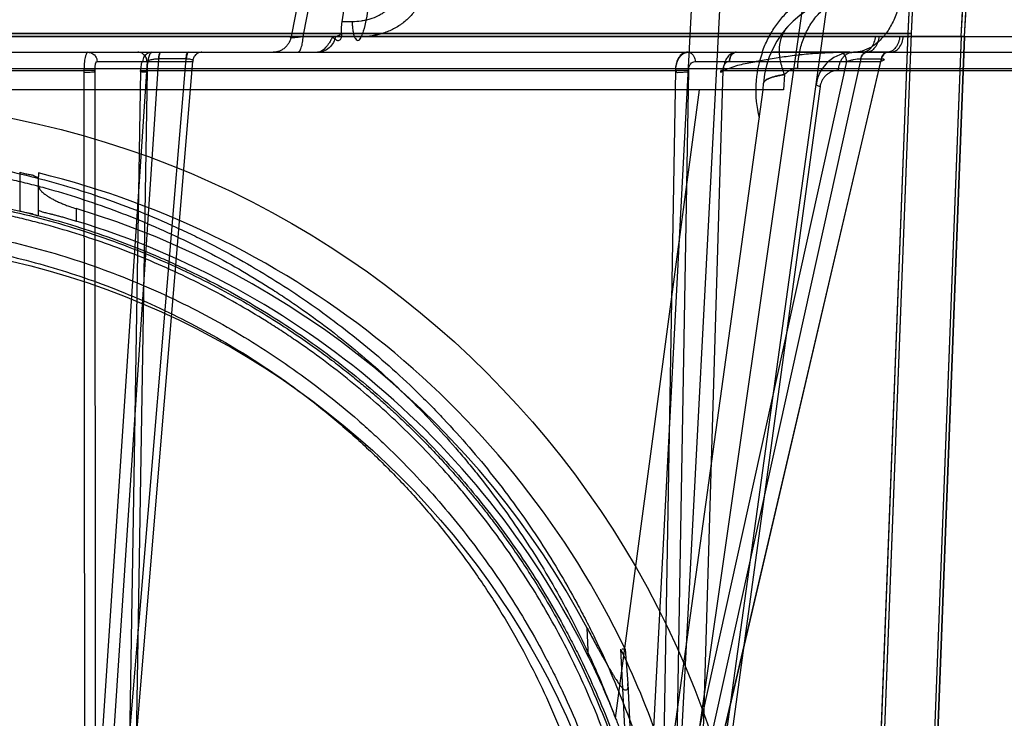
# Model space of a CAD drawing. Header units: millimetres. Extents: x 0 to 297, y 0 to 210.
# Tile 246 of 256: x 58.599 to 58.965, y 159.728 to 159.988. Entities that reach past the tile are written whole.
import ezdxf

# ---------------------------------------------------------------- set-up
doc = ezdxf.new("R2010")
doc.units = ezdxf.units.MM
doc.header["$LTSCALE"] = 16.335
doc.layers.get('0').update_dxf_attribs({"linetype": 'CONTINUOUS'})
for name, color, linetype in [('AXES_REF', 7, 'CONTINUOUS'), ('INTFCLR_1', 7, 'CONTINUOUS'), ('INTFCLR_144815', 7, 'CONTINUOUS'), ('INTFCLR_72935', 7, 'CONTINUOUS')]:
    doc.layers.add(name, color=color, linetype=linetype)

msp = doc.modelspace()

# ---------------------------------------------------------------- linework, layer by layer
at = {"color": 7, "linetype": 'Continuous'}
for radius in [6.787079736, 6.7865, 6.743039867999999]:
    msp.add_circle((57.4637306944, 154.7114647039), radius, dxfattribs=at)
msp.add_arc((57.4637306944, 154.7114647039), 6.72, 278.2771290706, 261.7228709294, dxfattribs=at)
at = {"layer": 'AXES_REF', "color": 9, "linetype": 'Continuous'}
msp.add_circle((57.4637306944, 154.7114647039), 6.191158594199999, dxfattribs=at)
at = {"layer": 'INTFCLR_1', "color": 6, "linetype": 'Continuous'}
for p, q in [((58.1055101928, 159.9813507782), (58.9503426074, 159.9813507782)), ((58.12648244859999, 159.98247797), (58.9293703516, 159.98247797)), ((58.9491099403, 159.9814167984), (58.9127785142, 159.0304783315)), ((58.9503426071, 159.9813507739), (58.9140128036, 159.0304547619)), ((58.9194951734, 159.7240051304), (58.9293703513, 159.9824779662)), ((58.9207285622, 159.723958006), (58.9306030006, 159.9824114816)), ((58.93060531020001, 159.9824446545), (58.9293680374, 159.9824447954)), ((58.95034224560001, 159.981341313), (58.9491103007, 159.981426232))]:
    msp.add_line(p, q, dxfattribs=at)
at = {"layer": 'INTFCLR_1', "color": 9, "linetype": 'Continuous'}
msp.add_circle((58.5279264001, 159.6044647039), 0.301, dxfattribs=at)
at = {"layer": 'INTFCLR_1', "color": 6, "linetype": 'Continuous'}
for radius, start, end in [(0.402418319, 356.0073324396, 7.6295171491), (0.4036526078, 356.0148208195, 7.6295115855), (0.4221840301, 356.0547102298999, 0.4697326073), (0.423418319, 356.0559919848, 0.4697326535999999)]:
    msp.add_arc((58.5279264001, 160.0104647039), radius, start, end, dxfattribs=at)
at = {"layer": 'INTFCLR_1', "color": 9, "linetype": 'Continuous'}
for points, knots in [([(58.39730483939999, 159.8825744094), (58.399560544, 159.8836726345), (58.4041161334, 159.8858203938), (58.41335754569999, 159.8898961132), (58.4298930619, 159.8964507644), (58.4494306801, 159.9025131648), (58.466943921, 159.9064965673), (58.47586232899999, 159.9081617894), (58.48101455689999, 159.9090191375), (58.4939150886, 159.9109913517), (58.5160105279, 159.9130421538), (58.5421181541, 159.9127129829), (58.5589965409, 159.9111657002), (58.5667892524, 159.9101915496), (58.5719784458, 159.9094730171), (58.5860269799, 159.9072438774), (58.6085631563, 159.9021481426), (58.6303753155, 159.8947930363), (58.64327842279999, 159.8895081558), (58.6479199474, 159.8875033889), (58.6547898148, 159.8844325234), (58.66924324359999, 159.8774211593), (58.69041762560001, 159.8651419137), (58.7101438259, 159.8509934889), (58.7221729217, 159.8409913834), (58.7275690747, 159.8362274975), (58.7311225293, 159.8330147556), (58.7406404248, 159.82409838), (58.7552715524, 159.8086951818), (58.772765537, 159.7864970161), (58.7856008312, 159.7667263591), (58.793648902, 159.7522365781), (58.7980049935, 159.7437097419), (58.8043037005, 159.7306373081), (58.8126916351, 159.7102580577), (58.8198983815, 159.6866261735), (58.8235125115, 159.6707686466), (58.8249856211, 159.6632535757), (58.8259182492, 159.6581626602), (58.8282388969, 159.6440124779), (58.83007468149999, 159.6257197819), (58.83052819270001, 159.6072900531), (58.8304018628, 159.597965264), (58.8302259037, 159.59260188), (58.8296188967, 159.5793143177), (58.82784835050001, 159.5621629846), (58.8245603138, 159.5439745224), (58.82258978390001, 159.5350157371), (58.8213704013, 159.5299299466), (58.8194631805, 159.5223930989), (58.8162864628, 159.5112989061), (58.809786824, 159.4921982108), (58.8020078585, 159.4738105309), (58.7941322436, 159.4583829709), (58.7893589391, 159.4498024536), (58.7819848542, 159.4372566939), (58.76990804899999, 159.4192214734), (58.7516608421, 159.3968286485), (58.7364627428, 159.3813967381), (58.7257079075, 159.3717001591), (58.7183369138, 159.3653675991), (58.7050009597, 159.354719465), (58.6847019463, 159.340790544), (58.6673937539, 159.3312626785), (58.6584509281, 159.3269042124)], [0, 0, 0, 0, 0.0078493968, 0.0157556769, 0.0315973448, 0.06348082, 0.0796255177, 0.0877696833, 0.09186257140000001, 0.09596636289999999, 0.128600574, 0.1611442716, 0.177500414, 0.1816059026, 0.1857145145, 0.1938901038, 0.2261064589, 0.2578609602, 0.2657731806, 0.2697286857, 0.2736790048, 0.2893160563, 0.3199691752, 0.350131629, 0.3651446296, 0.3688979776, 0.3726519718, 0.3801321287, 0.4097003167, 0.4390100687, 0.4684423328, 0.4833358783, 0.4908515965, 0.498396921, 0.52873346, 0.5596898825, 0.5755734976, 0.5795998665, 0.5836492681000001, 0.5917658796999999, 0.6244614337, 0.6410489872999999, 0.6494251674, 0.6536350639, 0.6578378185, 0.6910418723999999, 0.7074624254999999, 0.7156483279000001, 0.7197377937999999, 0.7238248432, 0.7399718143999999, 0.7558251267, 0.7869322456, 0.802323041, 0.8100025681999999, 0.8176490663, 0.8478512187, 0.8777971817, 0.9079026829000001, 0.9155006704, 0.9231007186, 0.93830313, 0.9688745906, 1, 1, 1, 1]), ([(58.6584509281, 159.3269042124), (58.64937183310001, 159.3224793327), (58.6306568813, 159.3145001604), (58.6062717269, 159.3069301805), (58.5899866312, 159.3032285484), (58.58233342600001, 159.3017503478), (58.5771956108, 159.3008280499), (58.5630708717, 159.2985792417), (58.5397105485, 159.296417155), (58.5162352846, 159.2967216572), (58.5019220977, 159.2978527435), (58.49669555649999, 159.2983705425), (58.48890634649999, 159.2992467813), (58.4722732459, 159.301674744), (58.4471772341, 159.3073686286), (58.4265336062, 159.3143532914), (58.4147202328, 159.3191234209), (58.4100459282, 159.321080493), (58.4020043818, 159.3246284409), (58.3863924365, 159.3322301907), (58.3651182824, 159.3446150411), (58.3472289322, 159.3575099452), (58.3368538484, 159.3659814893), (58.3331396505, 159.3691274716), (58.3276552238, 159.3738870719), (58.3161736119, 159.3844667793), (58.2997323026, 159.4019226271), (58.2820178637, 159.4246545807), (58.27099528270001, 159.4419112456), (58.2650180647, 159.4524566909), (58.26264569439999, 159.4567605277), (58.2586179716, 159.4643863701), (58.2510535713, 159.4800376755), (58.24365036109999, 159.4986692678), (58.2375475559, 159.5180064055), (58.2322715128, 159.5381348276), (58.2275223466, 159.5640788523), (58.2257269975, 159.5865292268), (58.22542660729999, 159.5998348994), (58.2253744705, 159.6051957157), (58.2254629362, 159.614503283), (58.2263363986, 159.632847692), (58.22857591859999, 159.6510090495), (58.23119763, 159.6650253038), (58.2322365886, 159.6700619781), (58.2338673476, 159.6775032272), (58.2366196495, 159.6884588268), (58.2409430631, 159.702724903), (58.2474789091, 159.7211047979), (58.2542735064, 159.7366608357), (58.2608209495, 159.7495448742), (58.2653475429, 159.7579619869), (58.273696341, 159.7722729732), (58.2869516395, 159.7917740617), (58.3049334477, 159.8136168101), (58.3199170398, 159.8287250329), (58.3296468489, 159.8374506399), (58.333280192, 159.8405943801), (58.338801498, 159.8452580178), (58.3511085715, 159.8550410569), (58.3712625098, 159.8688217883), (58.3884354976, 159.8782562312), (58.3973048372, 159.8825744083)], [0, 0, 0, 0, 0.0316060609, 0.0635406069, 0.07975651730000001, 0.0838444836, 0.0879320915, 0.0960907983, 0.1285991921, 0.1611989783, 0.1694097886, 0.173526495, 0.1776339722, 0.1939379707, 0.2261052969, 0.2580138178, 0.2620009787, 0.2659733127, 0.273871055, 0.2895030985, 0.3202911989, 0.3507747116, 0.3583934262, 0.3622044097, 0.3660061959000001, 0.3811173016, 0.4110448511, 0.4409258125, 0.4711799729, 0.4750127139, 0.4788584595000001, 0.4865582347, 0.5019977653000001, 0.5332401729, 0.5491816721, 0.5654318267, 0.5983319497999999, 0.6315729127, 0.6357728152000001, 0.6399804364, 0.648348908, 0.6648970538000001, 0.6974320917, 0.7054938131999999, 0.7095177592, 0.7135247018, 0.7293322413, 0.7448511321, 0.7601545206, 0.7903607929, 0.7978752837, 0.8053790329, 0.8202649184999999, 0.8497067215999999, 0.8790537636, 0.9086837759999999, 0.9161831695, 0.9199497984, 0.9237184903, 0.9387994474, 0.9691302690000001, 1, 1, 1, 1])]:
    msp.add_open_spline(points, degree=3, knots=knots, dxfattribs=at)
at = {"layer": 'INTFCLR_144815', "color": 9, "linetype": 'Continuous'}
for p, q in [((58.8427997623, 159.660842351), (58.9697410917, 160.5483959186)), ((58.8472673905, 159.6162597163), (58.91090500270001, 160.0774146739)), ((58.7029403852, 159.9964646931), (58.6999656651, 159.9813697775)), ((58.70446707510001, 159.9813697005), (58.70741540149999, 159.9964647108)), ((58.7226996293, 159.9868291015), (58.71897904, 159.9868352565)), ((58.6999653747, 159.9813696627), (58.9185716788, 159.9813683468)), ((58.726081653, 159.981289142), (58.7154545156, 159.9813115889)), ((58.918571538, 159.981367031), (58.9263268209, 159.981367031)), ((58.9263269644, 159.9813683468), (59.1064316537, 159.9813696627)), ((57.9449075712, 159.9754647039), (59.0995178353, 159.9754647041)), ((58.9138827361, 159.9754638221), (58.9125577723, 159.9754646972)), ((58.9216723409, 159.9754638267), (58.9140097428, 159.9754638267)), ((58.9228839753, 159.9754646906), (58.9217965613, 159.9754638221)), ((58.6464023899, 159.9719952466), (58.6272688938, 159.6841890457)), ((58.6278305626, 159.9719952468), (58.6633948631, 159.9719952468)), ((58.6507025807, 159.973071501), (58.6314259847, 159.6831127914)), ((58.6367035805, 159.6831127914), (58.6609113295, 159.973071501)), ((58.6393668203, 159.6841890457), (58.6633948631, 159.9719952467)), ((58.6506176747, 159.9730718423), (58.6507025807, 159.973071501)), ((58.660995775, 159.9730718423), (58.6507025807, 159.9730715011)), ((58.9064989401, 159.9719952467), (58.84290805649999, 159.6841890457)), ((58.91179867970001, 159.973071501), (58.8477321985, 159.6831127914)), ((58.8501935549, 159.9719952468), (58.9192533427, 159.9719952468)), ((58.851693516, 159.6831127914), (58.9194612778, 159.973071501)), ((58.8519886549, 159.6841890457), (58.9192533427, 159.9719952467)), ((58.9117344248, 159.9730718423), (58.91179867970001, 159.973071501)), ((58.91179867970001, 159.9730715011), (58.9194612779, 159.9730715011)), ((58.9194612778, 159.973071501), (58.9195241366, 159.9730718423)), ((58.07386991, 159.9694461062), (58.9819828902, 159.9694461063)), ((58.4006544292, 159.9687090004), (58.6229624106, 159.9687090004)), ((58.6229624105, 159.9687090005), (58.6231558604, 159.6632201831)), ((58.6272688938, 159.6841890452), (58.6270723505, 159.9686173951)), ((58.64400737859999, 159.968617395), (58.6393668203, 159.6841890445)), ((58.6415770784, 159.663220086), (58.6465440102, 159.9687090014)), ((58.64654413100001, 159.9687090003), (58.8429500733, 159.9687090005)), ((58.84295007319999, 159.9687090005), (58.8376507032, 159.6632201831)), ((58.84290805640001, 159.6841890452), (58.8478293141, 159.9686173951)), ((58.8514775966, 159.6632201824), (58.86065030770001, 159.9687090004)), ((58.8605405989, 159.968617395), (58.8519886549, 159.6841890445)), ((58.8606503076, 159.9687090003), (58.9879222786, 159.9687090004)), ((58.8966700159, 159.9626659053), (58.8494843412, 159.6165900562)), ((58.87547896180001, 159.961464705), (58.8756496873, 159.9639061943)), ((58.8205665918, 159.7276954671), (58.8518306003, 159.9614647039)), ((58.83354485, 159.6575858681), (58.8754789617, 159.9614647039)), ((58.59905665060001, 159.9308060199), (58.59905665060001, 159.9164469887)), ((58.6060566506, 159.9148553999), (58.6060566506, 159.9292917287)), ((58.62005665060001, 159.9173044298), (58.62005665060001, 159.9126905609)), ((58.8106081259, 159.7504468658), (58.8100559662, 159.7612272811)), ((58.82512717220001, 159.7406202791), (58.8266660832, 159.7105744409))]:
    msp.add_line(p, q, dxfattribs=at)
at = {"layer": 'INTFCLR_144815', "color": 6, "linetype": 'Continuous'}
for p, q in [((58.8394262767, 159.6111873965), (58.8651206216, 160.1014647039)), ((58.8289264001, 159.6114647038), (58.8524122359, 160.0596011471)), ((58.88349100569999, 159.967167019), (58.8830922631, 159.9614647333)), ((58.8831009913, 159.961464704), (58.1727518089, 159.961464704)), ((58.6060566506, 159.9305498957), (58.6060566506, 159.9292917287)), ((58.8247583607, 159.7109030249), (58.8225860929, 159.7533594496)), ((58.82420940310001, 159.7533678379), (58.8231268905, 159.7533639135)), ((58.82420940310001, 159.7533678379), (58.8251284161, 159.7406060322))]:
    msp.add_line(p, q, dxfattribs=at)
at = {"layer": 'INTFCLR_144815', "color": 7, "linetype": 'Continuous'}
for p, q in [((58.6270723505, 159.968617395), (58.6229624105, 159.9687090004)), ((58.64400737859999, 159.968617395), (58.6465440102, 159.9687090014)), ((58.8478293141, 159.968617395), (58.84295007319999, 159.9687090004)), ((58.8756496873, 159.9639061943), (58.8761606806, 159.9648433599))]:
    msp.add_line(p, q, dxfattribs=at)
at = {"layer": 'INTFCLR_144815', "color": 9, "linetype": 'Continuous'}
msp.add_circle((58.5279264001, 159.6114647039), 0.3461683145, dxfattribs=at)
for centre, radius, start, end in [((58.9105644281, 159.9614647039), 0.035, 90.0000000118, 176.0000000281), ((58.9141455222, 159.9614071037), 0.0414027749, 160.1517251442, 194.4239299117), ((58.90903702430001, 159.9614647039), 0.014, 90.0000000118, 172.1430251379)]:
    msp.add_arc(centre, radius, start, end, dxfattribs=at)
at = {"layer": 'INTFCLR_144815', "color": 6, "linetype": 'Continuous'}
for radius, start, end in [(0.3285113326, 25.5916832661, 76.2414276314), (0.3194149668, 27.9606619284, 73.2357535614), (0.315, 26.1813150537, 72.9936921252), (0.3270450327, 11.2877879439, 25.7133570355)]:
    msp.add_arc((58.5279264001, 159.6114647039), radius, start, end, dxfattribs=at)
msp.add_ellipse((58.5279264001, 159.9754647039), major_axis=(0.6205604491, 4.088499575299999), ratio=0.0452664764, start_param=-1.5611447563, end_param=-1.5580355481, dxfattribs=at)
at = {"layer": 'INTFCLR_144815', "color": 9, "linetype": 'Continuous'}
for points, knots in [([(58.8751085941, 159.9754647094), (58.8752755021, 159.9759289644), (58.8757604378, 159.9772059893), (58.87665311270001, 159.9792495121), (58.8782153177, 159.9822909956), (58.8800272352, 159.985147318), (58.8820585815, 159.9877881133), (58.8841825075, 159.9902411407), (58.8870365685, 159.9930110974), (58.89013526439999, 159.995415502), (58.8927101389, 159.9970907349), (58.895296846, 159.9985869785), (58.8998794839, 160.0007779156), (58.90472759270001, 160.0022463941), (58.9089203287, 160.0029662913), (58.9116884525, 160.0033028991), (58.9137734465, 160.0034018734), (58.9151583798, 160.0034035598)], [0, 0, 0, 0, 0.0284645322, 0.0787984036, 0.1285671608, 0.2256500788, 0.273394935, 0.320708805, 0.412764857, 0.5023490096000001, 0.5465190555, 0.5899295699, 0.6746804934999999, 0.8391693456, 0.8798035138, 0.9200937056, 1, 1, 1, 1]), ([(58.9273395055, 160.0032203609), (58.9273371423, 160.0028061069), (58.92732023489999, 160.0019709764), (58.9272363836, 160.0002794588), (58.9270328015, 159.9981339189), (58.9266229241, 159.9955490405), (58.9258463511, 159.9921252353), (58.92445569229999, 159.9880272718), (58.9221224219, 159.9836091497), (58.91923505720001, 159.9799809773), (58.915960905, 159.9773461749), (58.9125134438, 159.9758012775), (58.9101527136, 159.9754647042), (58.9090370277, 159.9754647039)], [0, 0, 0, 0, 0.0340774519, 0.0687006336, 0.1393008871, 0.2112464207, 0.2838353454, 0.4279363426, 0.5658356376, 0.6928549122, 0.8067642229, 0.908222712, 1, 1, 1, 1]), ([(58.74156509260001, 160.0024924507), (58.7414928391, 160.0013309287), (58.7411868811, 159.999592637), (58.7404081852, 159.9974001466), (58.73965054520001, 159.9958391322), (58.7387338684, 159.9943780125), (58.7373269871, 159.9925926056), (58.7356560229, 159.9910445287), (58.7338010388, 159.9897761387), (58.73185285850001, 159.988695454), (58.7297760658, 159.9878830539), (58.72763377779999, 159.9873290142), (58.7254591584, 159.9869394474), (58.7238022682, 159.9868290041), (58.7226996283, 159.9868291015)], [0, 0, 0, 0, 0.1289395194, 0.1934310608, 0.2574237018, 0.3207726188, 0.3841601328, 0.5088907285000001, 0.5711162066, 0.6328485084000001, 0.7554160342, 0.8168122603, 0.8778330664, 1, 1, 1, 1]), ([(58.7501214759, 160.0021683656), (58.7500263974, 160.0006201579), (58.7496903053, 159.9986891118), (58.7489813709, 159.9964732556), (58.74843062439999, 159.9950307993), (58.74760304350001, 159.9932995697), (58.7466006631, 159.9916749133), (58.7457055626, 159.9904505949), (58.744291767, 159.9887158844), (58.74266659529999, 159.9871679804), (58.7408917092, 159.9858469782), (58.7396862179, 159.9850349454), (58.73752006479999, 159.9837841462), (58.7348899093, 159.9826968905), (58.732192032, 159.9819537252), (58.7294945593, 159.9814354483), (58.72744233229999, 159.9812828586), (58.7260816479, 159.981285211)], [0, 0, 0, 0, 0.1325738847, 0.1656425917, 0.1988345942, 0.2644700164, 0.329314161, 0.3616783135, 0.3940360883, 0.5205552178, 0.5518708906, 0.5831313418, 0.6447292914, 0.7654119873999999, 0.8250053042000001, 0.8837027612, 1, 1, 1, 1]), ([(58.7293348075, 160.0022726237), (58.72929237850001, 159.9989405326), (58.7288705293, 159.9925318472), (58.7275588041, 159.9855057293), (58.7263325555, 159.9819337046), (58.726081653, 159.981289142)], [0, 0, 0, 0, 0.4689811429, 0.9026569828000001, 1, 1, 1, 1]), ([(58.8883519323, 159.9694450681), (58.8883983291, 159.9711116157), (58.8887346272, 159.9745138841), (58.8900009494, 159.979540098), (58.8920862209, 159.9843546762), (58.8949460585, 159.9886513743), (58.8984437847, 159.9921574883), (58.9023672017, 159.994681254), (58.90645854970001, 159.9961476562), (58.9092331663, 159.996464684), (58.9105642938, 159.9964647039)], [0, 0, 0, 0, 0.1297853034, 0.2650928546, 0.4019477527, 0.5362419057, 0.6645323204, 0.7847508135, 0.8963762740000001, 1, 1, 1, 1]), ([(58.7226996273, 159.9868291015), (58.72269879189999, 159.9862741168), (58.72273740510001, 159.9851301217), (58.7229286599, 159.98343793), (58.7232234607, 159.9820807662), (58.7235604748, 159.9811259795), (58.723890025, 159.9804709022), (58.7243367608, 159.9798316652), (58.7251974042, 159.9798244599), (58.7257197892, 159.9804802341), (58.7259648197, 159.9809858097), (58.7260816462, 159.9812839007)], [0, 0, 0, 0, 0.1721321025, 0.3547031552, 0.5273389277, 0.6023822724, 0.6665595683, 0.7586206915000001, 0.822541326, 0.9006983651, 1, 1, 1, 1]), ([(58.88348227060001, 159.9671656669), (58.8828023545, 159.9688281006), (58.881766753, 159.9721518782), (58.8813678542, 159.9771321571), (58.8822935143, 159.9816103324), (58.8838241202, 159.9840872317), (58.8847352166, 159.9850835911)], [0, 0, 0, 0, 0.2853258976, 0.5489449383, 0.7855214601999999, 1, 1, 1, 1]), ([(58.6999653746, 159.9813696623), (58.6998469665, 159.9805879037), (58.6994661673, 159.9794127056), (58.6985865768, 159.9780375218), (58.6977297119, 159.9771150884), (58.6967246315, 159.9763722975), (58.6952940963, 159.9756791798), (58.6941141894, 159.9754647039), (58.69335365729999, 159.9754647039)], [0, 0, 0, 0, 0.2463777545, 0.3759648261, 0.5067075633, 0.6363927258, 0.7630148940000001, 1, 1, 1, 1]), ([(58.6999653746, 159.9813696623), (58.699858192, 159.9813200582), (58.6997001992, 159.9812841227), (58.6995695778, 159.9810351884), (58.6998653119, 159.9809628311), (58.7001879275, 159.9809408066), (58.70072681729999, 159.9809471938), (58.701358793, 159.980988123), (58.70219466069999, 159.9810650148), (58.7032421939, 159.9811920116), (58.7040445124, 159.981305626), (58.7044671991, 159.981369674)], [0, 0, 0, 0, 0.06582196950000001, 0.08982130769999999, 0.1233238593, 0.1915273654, 0.295512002, 0.4113166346, 0.5486025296, 0.7617393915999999, 1, 1, 1, 1]), ([(58.702357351, 159.975464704), (58.7026317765, 159.975464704), (58.7033112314, 159.975990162), (58.7038460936, 159.9773148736), (58.7042971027, 159.9791845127), (58.7044307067, 159.9806146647), (58.7044671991, 159.981369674)], [0, 0, 0, 0, 0.1254895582, 0.3446433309, 0.6543455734, 1, 1, 1, 1]), ([(58.7164363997, 159.9813696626), (58.7163179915, 159.9805879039), (58.71580867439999, 159.9790111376), (58.71428494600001, 159.9770365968), (58.71217838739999, 159.9757526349), (58.7105852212, 159.9754647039), (58.7098246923, 159.9754647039)], [0, 0, 0, 0, 0.2469143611, 0.5067485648, 0.7624998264, 1, 1, 1, 1]), ([(58.7154544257, 159.9813090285), (58.7152431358, 159.9808797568), (58.7148108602, 159.9800455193), (58.7139657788, 159.9786345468), (58.7126470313, 159.976804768), (58.7109762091, 159.9754647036), (58.7098246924, 159.9754647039)], [0, 0, 0, 0, 0.1716825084, 0.3375437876, 0.5868034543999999, 1, 1, 1, 1]), ([(58.7164363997, 159.9813696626), (58.71680280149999, 159.9813697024), (58.7176994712, 159.9816610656), (58.7183834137, 159.982271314), (58.7187512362, 159.9826595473)], [0, 0, 0, 0, 0.4065670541, 1, 1, 1, 1]), ([(58.9172103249, 159.9813696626), (58.917128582, 159.9806026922), (58.9167965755, 159.9791019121), (58.9157788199, 159.9771492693), (58.9143083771, 159.9757960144), (58.9131016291, 159.9754647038), (58.9125579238, 159.9754647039)], [0, 0, 0, 0, 0.2841719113, 0.560120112, 0.7996850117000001, 1, 1, 1, 1]), ([(58.9185715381, 159.981367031), (58.9184907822, 159.9806108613), (58.9181647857, 159.9791306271), (58.9171688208, 159.9771983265), (58.91573326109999, 159.9758428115), (58.9145490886, 159.9754817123), (58.9140097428, 159.9754638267)], [0, 0, 0, 0, 0.2833876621, 0.5588076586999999, 0.7989032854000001, 1, 1, 1, 1]), ([(58.9263268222, 159.981367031), (58.9262441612, 159.9806102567), (58.9259101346, 159.9791268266), (58.9248908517, 159.9771923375), (58.9234238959, 159.9758395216), (58.9222216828, 159.9754816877), (58.921672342, 159.9754638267)], [0, 0, 0, 0, 0.2814276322, 0.5559218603, 0.7968128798, 1, 1, 1, 1]), ([(58.9228842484, 159.9754647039), (58.9234416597, 159.9754647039), (58.9246727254, 159.9757917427), (58.9261858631, 159.9771409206), (58.9272351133, 159.9790966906), (58.9275775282, 159.9806018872), (58.9276615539, 159.9813696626)], [0, 0, 0, 0, 0.2031558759, 0.4438233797, 0.7185033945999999, 1, 1, 1, 1]), ([(58.62442039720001, 159.9754647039), (58.6250674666, 159.9754647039), (58.62621199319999, 159.9751119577), (58.62748127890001, 159.9738128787), (58.62782494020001, 159.9726564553), (58.6278305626, 159.9719952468)], [0, 0, 0, 0, 0.3640468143, 0.6279849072, 1, 1, 1, 1]), ([(58.6464023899, 159.9719952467), (58.6463986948, 159.9724298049), (58.64622441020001, 159.9733379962), (58.64546513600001, 159.9745138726), (58.6443115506, 159.9752907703), (58.6434164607, 159.9754647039), (58.6429922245, 159.9754647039)], [0, 0, 0, 0, 0.243112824, 0.5042234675, 0.7626704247, 1, 1, 1, 1]), ([(58.6482332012, 159.9754647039), (58.6475861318, 159.9754647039), (58.6464416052, 159.9751119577), (58.6451723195, 159.9738128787), (58.6448286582, 159.9726564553), (58.6448230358, 159.9719952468)], [0, 0, 0, 0, 0.3640468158, 0.6279849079, 1, 1, 1, 1]), ([(58.6512796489, 159.9754647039), (58.6510208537, 159.9754647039), (58.65075117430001, 159.9743143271), (58.650656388, 159.9736541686), (58.6506176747, 159.9730718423)], [0, 0, 0, 0, 0.3072092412, 1, 1, 1, 1]), ([(58.6514495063, 159.9754647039), (58.6511810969, 159.9754647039), (58.6508355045, 159.9743470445), (58.6507463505, 159.9736552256), (58.6507025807, 159.9730715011)], [0, 0, 0, 0, 0.3143803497, 1, 1, 1, 1]), ([(58.6609113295, 159.9730715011), (58.6609350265, 159.9733875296), (58.6610223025, 159.9740917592), (58.6611606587, 159.9748558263), (58.6614881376, 159.9754647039), (58.6616582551, 159.9754647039)], [0, 0, 0, 0, 0.3688644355, 0.8019968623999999, 1, 1, 1, 1]), ([(58.6618270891, 159.9754647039), (58.6615484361, 159.9754647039), (58.6611326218, 159.9743804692), (58.6610446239, 159.9736569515), (58.660995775, 159.9730718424)], [0, 0, 0, 0, 0.3218453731, 1, 1, 1, 1]), ([(58.6668050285, 159.9754647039), (58.6663807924, 159.9754647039), (58.6654857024, 159.9752907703), (58.664332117, 159.9745138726), (58.6635728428, 159.9733379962), (58.66339855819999, 159.9724298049), (58.6633948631, 159.9719952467)], [0, 0, 0, 0, 0.2373295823, 0.495776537, 0.7568871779, 1, 1, 1, 1]), ([(58.8476339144, 159.9754647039), (58.8481352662, 159.9754647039), (58.8490605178, 159.9750433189), (58.8499614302, 159.9737297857), (58.8501894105, 159.9726445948), (58.8501935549, 159.9719952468)], [0, 0, 0, 0, 0.3200486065, 0.585466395, 1, 1, 1, 1]), ([(58.9035060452, 159.9687090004), (58.90352947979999, 159.9695577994), (58.903751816, 159.970852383), (58.90443575, 159.9724365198), (58.9051474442, 159.973511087), (58.9060195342, 159.9743874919), (58.9072680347, 159.9751979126), (58.9083528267, 159.9754647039), (58.90903702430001, 159.9754647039)], [0, 0, 0, 0, 0.2653976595, 0.4026786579, 0.5373099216, 0.6658232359, 0.7861504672, 1, 1, 1, 1]), ([(58.9064989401, 159.9719952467), (58.90649618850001, 159.972426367), (58.9063672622, 159.9732984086), (58.9057361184, 159.9747279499), (58.9046286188, 159.9754647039), (58.9039392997, 159.9754647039)], [0, 0, 0, 0, 0.2770696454, 0.5570017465, 1, 1, 1, 1]), ([(58.9138827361, 159.9754638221), (58.9136618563, 159.9754563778), (58.91254308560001, 159.9751609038), (58.9119280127, 159.9739480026), (58.9117344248, 159.9730718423)], [0, 0, 0, 0, 0.1976265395, 1, 1, 1, 1]), ([(58.91179867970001, 159.9730715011), (58.9118712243, 159.9733906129), (58.9122001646, 159.9744440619), (58.9132133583, 159.9754376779), (58.9140097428, 159.9754638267)], [0, 0, 0, 0, 0.291133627, 1, 1, 1, 1]), ([(58.9218129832, 159.9754647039), (58.9213116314, 159.9754647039), (58.919768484, 159.9747599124), (58.9192600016, 159.9730385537), (58.9192533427, 159.9719952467)], [0, 0, 0, 0, 0.3245667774, 1, 1, 1, 1]), ([(58.9216723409, 159.9754638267), (58.9211632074, 159.9754471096), (58.9200548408, 159.9747984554), (58.9196020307, 159.9736906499), (58.9194612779, 159.9730715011)], [0, 0, 0, 0, 0.4451488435, 1, 1, 1, 1]), ([(58.9217965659, 159.9754638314), (58.9212761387, 159.9754472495), (58.92014608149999, 159.9748116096), (58.9196694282, 159.9736935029), (58.9195241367, 159.9730718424)], [0, 0, 0, 0, 0.4492185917, 1, 1, 1, 1]), ([(58.6270723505, 159.9686173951), (58.6270686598, 159.9687773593), (58.6270681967, 159.9692931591), (58.6271399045, 159.9703189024), (58.6271959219, 159.9711902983), (58.6276348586, 159.9720489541), (58.6278305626, 159.9719952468)], [0, 0, 0, 0, 0.1341386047, 0.4352131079, 0.82986931, 1, 1, 1, 1]), ([(58.6448230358, 159.9719952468), (58.6446732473, 159.972036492), (58.6442756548, 159.9714894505), (58.64412187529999, 159.9704105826), (58.6440031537, 159.9693188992), (58.64400737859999, 159.9686173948)], [0, 0, 0, 0, 0.1294122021, 0.4156607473, 1, 1, 1, 1]), ([(58.6464023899, 159.9719952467), (58.6467727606, 159.9724535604), (58.6478648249, 159.9727470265), (58.6492765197, 159.9730214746), (58.650166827, 159.9730719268), (58.6506176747, 159.9730718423)], [0, 0, 0, 0, 0.4006811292, 0.6934348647, 1, 1, 1, 1]), ([(58.660995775, 159.9730718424), (58.6613968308, 159.9730718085), (58.6620378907, 159.9730405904), (58.66283098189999, 159.9728657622), (58.66331352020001, 159.9726708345), (58.66358371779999, 159.9723174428), (58.6634664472, 159.9720818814), (58.6633948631, 159.9719952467)], [0, 0, 0, 0, 0.3886087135, 0.6188884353, 0.7833438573, 0.8911052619, 1, 1, 1, 1]), ([(58.8478293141, 159.9686173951), (58.8478212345, 159.9687772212), (58.847836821, 159.9693022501), (58.8479889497, 159.9702006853), (58.8485536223, 159.9714402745), (58.8495832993, 159.9720505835), (58.8501935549, 159.9719952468)], [0, 0, 0, 0, 0.1056673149, 0.3462773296, 0.5953972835, 1, 1, 1, 1]), ([(58.8629479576, 159.9719952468), (58.8623346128, 159.9720508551), (58.8612997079, 159.9714393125), (58.8606582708, 159.9700591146), (58.8605208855, 159.9691409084), (58.8605405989, 159.9686173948)], [0, 0, 0, 0, 0.4054392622, 0.655111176, 1, 1, 1, 1]), ([(58.9064989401, 159.9719952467), (58.9068987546, 159.9721571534), (58.9077748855, 159.9724419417), (58.9095112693, 159.9728620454), (58.9108649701, 159.9730720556), (58.9117344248, 159.9730718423)], [0, 0, 0, 0, 0.2412179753, 0.51379011, 1, 1, 1, 1]), ([(58.9195241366, 159.9730718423), (58.9197690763, 159.9730718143), (58.9200694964, 159.9730637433), (58.9204365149, 159.9729275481), (58.9204992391, 159.9726212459), (58.9199269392, 159.9723089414), (58.9195471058, 159.9721134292), (58.9192533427, 159.9719952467)], [0, 0, 0, 0, 0.2921671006, 0.3709275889, 0.4255386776, 0.6223022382, 1, 1, 1, 1]), ([(58.8883519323, 159.9694450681), (58.8879317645, 159.9694439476), (58.8870744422, 159.9693558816), (58.885314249, 159.9687975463), (58.8841205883, 159.9679151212), (58.88348227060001, 159.9671656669)], [0, 0, 0, 0, 0.2285014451, 0.4646276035, 1, 1, 1, 1]), ([(58.9035060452, 159.9687090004), (58.902475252, 159.9687078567), (58.9010354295, 159.9683717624), (58.8994729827, 159.9674294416), (58.8985300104, 159.9666171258), (58.8977635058, 159.9656530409), (58.8970500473, 159.9643456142), (58.896759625, 159.963330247), (58.8966700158, 159.9626659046)], [0, 0, 0, 0, 0.3118174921, 0.4271156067, 0.5506868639, 0.6861854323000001, 0.7972149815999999, 1, 1, 1, 1]), ([(58.8966700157, 159.9626659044), (58.8962849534, 159.962774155), (58.8958650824, 159.9629222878), (58.895146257, 159.9632176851), (58.8951684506, 159.9633785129)], [0, 0, 0, 0, 0.7112927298, 1, 1, 1, 1]), ([(58.5279263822, 159.9385495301), (58.5328647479, 159.9385494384), (58.5402220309, 159.9383738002), (58.5499858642, 159.9377926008), (58.5643819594, 159.9365971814), (58.5857272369, 159.9335676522), (58.6135635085, 159.9269571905), (58.6360852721, 159.9193834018), (58.6514416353, 159.9130251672), (58.6601164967, 159.9090817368), (58.672924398, 159.9029040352), (58.69149250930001, 159.8926202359), (58.7148488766, 159.8768161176), (58.73304664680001, 159.8620102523), (58.74508694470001, 159.8508221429), (58.75178482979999, 159.8441743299), (58.76160077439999, 159.8339939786), (58.7754716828, 159.8179385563), (58.7920766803, 159.7949616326), (58.8030309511, 159.776656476), (58.8096997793, 159.7640075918), (58.8139957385, 159.7554100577), (58.8210173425, 159.7401281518), (58.8296316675, 159.7176236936), (58.8376411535, 159.6896591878), (58.8413549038, 159.6705322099), (58.84279974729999, 159.6608423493)], [0, 0, 0, 0, 0.0323899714, 0.0482450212, 0.0641481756, 0.1271321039, 0.1894167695, 0.2515535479, 0.2827426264, 0.2983963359, 0.3140475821, 0.3760051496, 0.4373985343, 0.4987868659, 0.5296594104, 0.5451698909, 0.5606765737, 0.6224102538, 0.6841298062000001, 0.7463992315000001, 0.762125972, 0.7779128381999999, 0.8094313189, 0.8724013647, 0.9357430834, 1, 1, 1, 1]), ([(58.5279264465, 159.9358813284), (58.5368197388, 159.9358814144), (58.5480074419, 159.9353880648), (58.5614121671, 159.934051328), (58.5704986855, 159.9329370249), (58.5817952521, 159.9311605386), (58.5929871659, 159.9288789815), (58.60185336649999, 159.9267578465), (58.6149406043, 159.9233151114), (58.63410704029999, 159.9171208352), (58.658689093, 159.9067297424), (58.6782521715, 159.8963967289), (58.6914255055, 159.8883222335), (58.6988065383, 159.88346772), (58.7096462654, 159.8760044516), (58.7252337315, 159.864020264), (58.7445873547, 159.8464079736), (58.757962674, 159.8320637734), (58.7663957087, 159.8220421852), (58.7719093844, 159.8152110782), (58.7811804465, 159.8029761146), (58.7933615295, 159.7846857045), (58.8062288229, 159.7615111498), (58.81495114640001, 159.7422929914), (58.8193977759, 159.7308454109), (58.8205661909, 159.7276966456)], [0, 0, 0, 0, 0.0698004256, 0.0877350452, 0.1057297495, 0.1416451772, 0.1774555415, 0.1953459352, 0.2131908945, 0.2836630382, 0.3532035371, 0.4224112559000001, 0.4570776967, 0.4744417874, 0.491743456, 0.5603667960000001, 0.6285552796, 0.6969118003, 0.7141031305, 0.7313510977, 0.7658071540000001, 0.834557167, 0.9036230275, 0.9736398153, 1, 1, 1, 1]), ([(58.2198187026, 159.6588373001), (58.2212350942, 159.6681382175), (58.2248885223, 159.6865439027), (58.2314821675, 159.7090247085), (58.2371108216, 159.7243467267), (58.2406112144, 159.7329750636), (58.2460940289, 159.7456723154), (58.25529598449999, 159.7641270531), (58.2696131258, 159.7874802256), (58.2831649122, 159.8057931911), (58.2934737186, 159.817967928), (58.2996094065, 159.8247485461), (58.3089999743, 159.8346789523), (58.3238769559, 159.8487817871), (58.3453272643, 159.8658183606), (58.3625325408, 159.8771706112), (58.374456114, 159.8841227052), (58.3825430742, 159.8885991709), (58.3969401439, 159.8959519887), (58.4182476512, 159.9050957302), (58.438131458, 159.9115931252), (58.4516748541, 159.9151890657), (58.4608265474, 159.9173978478), (58.4769255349, 159.9207061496), (58.5001863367, 159.9238580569), (58.5236401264, 159.9248925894), (58.5400839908, 159.9244983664), (58.5495178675, 159.9239490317), (58.5636060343, 159.9228044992), (58.5844909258, 159.9199050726), (58.6117318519, 159.9135771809), (58.6337785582, 159.9063249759), (58.648814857, 159.9002341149), (58.6573062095, 159.8964577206), (58.6698334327, 159.890546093), (58.68799273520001, 159.8807079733), (58.710848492, 159.8655789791), (58.7286640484, 159.8513992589), (58.7404536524, 159.8406806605), (58.7470086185, 159.8343149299), (58.7566054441, 159.8245762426), (58.7701676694, 159.8092184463), (58.78641412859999, 159.7872242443), (58.79713809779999, 159.7696909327), (58.8036651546, 159.7575762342), (58.80786618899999, 159.7493485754), (58.8147302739, 159.7347294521), (58.8231540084, 159.7131955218), (58.8309883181, 159.6864284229), (58.8346210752, 159.6681138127), (58.8360340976, 159.6588372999)], [0, 0, 0, 0, 0.0318457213, 0.0634185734, 0.0791931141, 0.0870815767, 0.094933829, 0.1260061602, 0.1567815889, 0.1875451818, 0.2030139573, 0.210765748, 0.2184960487, 0.2492749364, 0.2800521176, 0.3111084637, 0.3189436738, 0.3267698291, 0.3423932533, 0.3736478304, 0.40514581, 0.4130942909, 0.4210773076, 0.4370099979, 0.4687094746, 0.5004174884, 0.5163608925, 0.5243692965, 0.5324013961, 0.5642032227, 0.5956284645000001, 0.6269453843, 0.6426486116, 0.6505262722, 0.6583992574, 0.6895346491, 0.72033006, 0.7510658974, 0.7665005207, 0.7742492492, 0.7819920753, 0.8127794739, 0.8435012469, 0.8744409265, 0.8822471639, 0.8900796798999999, 0.905708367, 0.9368993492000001, 0.9682376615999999, 1, 1, 1, 1]), ([(58.8274195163, 159.6866368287), (58.82570367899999, 159.6935675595), (58.82314585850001, 159.7025645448), (58.8194953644, 159.7135138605), (58.8165510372, 159.7217599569), (58.8110167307, 159.7358437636), (58.8019533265, 159.7552661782), (58.78929201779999, 159.7774414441), (58.77731057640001, 159.7949338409), (58.76819437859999, 159.8066318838), (58.76276959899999, 159.8131670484), (58.7544623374, 159.8227660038), (58.74128370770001, 159.8365048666), (58.722229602, 159.8533591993), (58.7068954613, 159.8648177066), (58.696231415, 159.8719549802), (58.6889614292, 159.8766028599), (58.67597893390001, 159.8843375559), (58.6567043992, 159.8942311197), (58.6324962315, 159.9041751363), (58.6136309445, 159.9100996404), (58.6007468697, 159.9133936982), (58.592012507, 159.9154245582), (58.58098729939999, 159.9176088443), (58.56986131, 159.9193092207), (58.56091160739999, 159.920375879), (58.5475251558, 159.9216732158), (58.527421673, 159.9225167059), (58.5006480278, 159.9213039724), (58.48072056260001, 159.9186501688), (58.4675389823, 159.9161564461), (58.4588040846, 159.9143049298), (58.4438115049, 159.9106121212), (58.4229570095, 159.9040252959), (58.3988833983, 159.894105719), (58.37967961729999, 159.8842297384), (58.367652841, 159.8770539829), (58.3621851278, 159.8735939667), (58.3585712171, 159.8712535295), (58.3488270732, 159.8647237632), (58.33352955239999, 159.8532811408), (58.3145228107, 159.8364580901), (58.29990890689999, 159.8212194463), (58.2903454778, 159.8099370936), (58.285060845, 159.8032986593), (58.27734888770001, 159.7931916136), (58.2665576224, 159.7774377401), (58.2538857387, 159.7552409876), (58.2448167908, 159.73580015), (58.2392815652, 159.721706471), (58.23634021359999, 159.7134636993), (58.232697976, 159.7025335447), (58.2301461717, 159.693555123), (58.2284334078, 159.6866371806)], [0, 0, 0, 0, 0.0260933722, 0.0341459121, 0.0421792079, 0.0580898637, 0.08943313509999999, 0.1204101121, 0.1513108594, 0.1668239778, 0.1745963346, 0.1823477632, 0.2132152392, 0.244081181, 0.2752183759, 0.2830803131, 0.2909751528, 0.3067500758, 0.3382935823, 0.3700502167, 0.4022856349, 0.4104553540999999, 0.4186483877, 0.4350547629, 0.4515167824, 0.4597669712, 0.4679907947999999, 0.50066556, 0.5331935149, 0.5658225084, 0.5740275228, 0.5822189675, 0.5984510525, 0.6304407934, 0.6620376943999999, 0.6934977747, 0.7092581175, 0.7132052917, 0.7171442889, 0.7249927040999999, 0.7560706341, 0.7868683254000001, 0.8176571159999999, 0.8331371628, 0.8409068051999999, 0.8486637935, 0.8795968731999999, 0.9106030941, 0.9419732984, 0.957896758, 0.9659251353, 0.9739546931, 1, 1, 1, 1])]:
    msp.add_open_spline(points, degree=3, knots=knots, dxfattribs=at)
at = {"layer": 'INTFCLR_144815', "color": 6, "linetype": 'Continuous'}
for points, knots in [([(58.7187512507, 159.9826595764), (58.7187170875, 159.9831767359), (58.7187088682, 159.9845749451), (58.7188477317, 159.9859675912), (58.7189790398, 159.9868352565)], [0, 0, 0, 0, 0.3713103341, 1, 1, 1, 1]), ([(58.7154544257, 159.9813090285), (58.7155929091, 159.9809292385), (58.7163725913, 159.9804527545), (58.7175001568, 159.9795101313), (58.7189326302, 159.9807469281), (58.7187992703, 159.9819324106), (58.7187512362, 159.9826595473)], [0, 0, 0, 0, 0.2051634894, 0.4474875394, 0.6301619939, 1, 1, 1, 1]), ([(58.59905665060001, 159.9308060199), (58.5996696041, 159.9306694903), (58.6008305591, 159.9304294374), (58.6025769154, 159.9299598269), (58.6040096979, 159.9299083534), (58.6060566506, 159.92860966), (58.6060566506, 159.9292917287)], [0, 0, 0, 0, 0.2630322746, 0.5070527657, 0.7143100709, 1, 1, 1, 1]), ([(58.5279264, 159.9238706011), (58.532956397, 159.9238706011), (58.5430082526, 159.9236254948), (58.5580590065, 159.922523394), (58.5730364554, 159.9206896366), (58.58795158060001, 159.9181202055), (58.6027933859, 159.9148090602), (58.6175598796, 159.9107416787), (58.6322248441, 159.9059079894), (58.64676560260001, 159.9002949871), (58.6607148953, 159.8940834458), (58.6734570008, 159.887648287), (58.6845438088, 159.8814283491), (58.69404214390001, 159.8756127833), (58.70224755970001, 159.8702026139), (58.7093741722, 159.8651946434), (58.715593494, 159.8605745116), (58.72103457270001, 159.8563309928), (58.72580910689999, 159.8524443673), (58.73001388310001, 159.8488889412), (58.7337166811, 159.8456503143), (58.7369781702, 159.8427108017), (58.7398578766, 159.8400452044), (58.7424167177, 159.8376194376), (58.7447016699, 159.8354063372), (58.7467542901, 159.8333793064), (58.7486013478, 159.8315228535), (58.7503535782, 159.8297332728), (58.7521536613, 159.8278656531), (58.7541499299, 159.8257581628), (58.756395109, 159.8233402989), (58.75890882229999, 159.8205713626), (58.76167652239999, 159.8174436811), (58.7645173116, 159.8141404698), (58.7673925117, 159.8106994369), (58.7703244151, 159.8070876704), (58.7735069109, 159.8030402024), (58.77700601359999, 159.7984270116), (58.78086996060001, 159.7931194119), (58.7851200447, 159.7869986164), (58.789773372, 159.7799203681), (58.7948204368, 159.7717398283), (58.8002607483, 159.7622407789), (58.80607208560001, 159.7511572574), (58.8121421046, 159.738273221), (58.8180356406, 159.724012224), (58.8233618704, 159.7089937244), (58.8278765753, 159.6938740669), (58.8315775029, 159.678764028), (58.8335321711, 159.6686555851), (58.8343782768, 159.6636253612)], [0, 0, 0, 0, 0.0345251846, 0.0689826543, 0.1035440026, 0.138054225, 0.1728250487, 0.2078784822, 0.2431411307, 0.2787664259, 0.3148172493, 0.347905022, 0.3767116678, 0.4020494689, 0.4243335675, 0.4441618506, 0.4618276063, 0.4775066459, 0.4915200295, 0.5040819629, 0.5153003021, 0.5252839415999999, 0.5342179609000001, 0.5422336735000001, 0.5494847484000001, 0.5560515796, 0.5620342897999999, 0.5674595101, 0.5732424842, 0.5798382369, 0.5873840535, 0.5958895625, 0.6055067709, 0.6160496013, 0.6257925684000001, 0.6362843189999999, 0.6479789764, 0.6611317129, 0.67602449, 0.693037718, 0.7122740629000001, 0.7341600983, 0.7590040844, 0.7873951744, 0.8200362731, 0.8567275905, 0.8932629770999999, 0.9293648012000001, 0.9649882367, 1, 1, 1, 1]), ([(58.6060566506, 159.9258660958), (58.6060566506, 159.9254561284), (58.6063828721, 159.9246450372), (58.60724984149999, 159.9236175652), (58.6082724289, 159.9227434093), (58.6093914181, 159.9219573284), (58.610523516, 159.9212621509), (58.6117831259, 159.9205747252), (58.613151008, 159.9199033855), (58.6146055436, 159.9192567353), (58.61612383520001, 159.9186428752), (58.6179408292, 159.9179743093), (58.6192605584, 159.9175442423), (58.62005665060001, 159.9173044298)], [0, 0, 0, 0, 0.0725403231, 0.1459898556, 0.238004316, 0.309335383, 0.3879317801, 0.4729058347, 0.5631640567, 0.657468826, 0.7545032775, 0.8528856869, 1, 1, 1, 1]), ([(58.59905665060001, 159.9164469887), (58.5996704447, 159.916303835), (58.60083270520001, 159.9160512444), (58.602580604, 159.9155617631), (58.6040120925, 159.9154954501), (58.6060566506, 159.9141731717), (58.6060566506, 159.9148553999)], [0, 0, 0, 0, 0.2633773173, 0.5076333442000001, 0.7149089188, 1, 1, 1, 1]), ([(58.6060566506, 159.91636923), (58.6060566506, 159.9168261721), (58.6077717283, 159.9158197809), (58.60879270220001, 159.9158474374), (58.6101226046, 159.9154685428), (58.6112613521, 159.9151896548), (58.6125358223, 159.9148499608), (58.6139051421, 159.9144799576), (58.6153628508, 159.9140734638), (58.61688747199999, 159.9136370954), (58.6184604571, 159.9131745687), (58.6195215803, 159.9128542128), (58.62005665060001, 159.9126905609)], [0, 0, 0, 0, 0.09465222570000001, 0.2103632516, 0.2835551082, 0.3662084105, 0.4570335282, 0.5555725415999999, 0.6603853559, 0.7703977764, 0.8840959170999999, 1, 1, 1, 1]), ([(58.5279264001, 159.9074717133), (58.5323891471, 159.9074717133), (58.54132515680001, 159.9072671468), (58.5547218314, 159.9063451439), (58.5681147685, 159.9048025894), (58.581500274, 159.9026307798), (58.5948736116, 159.8998175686), (58.60822683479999, 159.8963478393), (58.6215482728, 159.8922039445), (58.6348224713, 159.8873660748), (58.6480288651, 159.8818130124), (58.6611410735, 159.8755231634), (58.6741254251, 159.8684760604), (58.6869403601, 159.86065416), (58.6995346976, 159.8520457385), (58.7118487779, 159.8426470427), (58.7238119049, 159.8324674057), (58.73534432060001, 159.8215330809), (58.7463596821, 159.8098910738), (58.7567695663, 159.7976111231), (58.7664897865, 159.7847853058), (58.7754463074, 159.771525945), (58.7835830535, 159.7579572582), (58.7908674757, 159.7442039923), (58.7972913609, 159.730382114), (58.8028693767, 159.7165878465), (58.8076335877, 159.7028941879), (58.8116270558, 159.6893491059), (58.814897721, 159.6759775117), (58.8174931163, 159.6627855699), (58.8194568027, 159.6497639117), (58.820825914, 159.6368905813), (58.82162911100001, 159.6241412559), (58.8218015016, 159.6156763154), (58.8217981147, 159.6114647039)], [0, 0, 0, 0, 0.0288942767, 0.0578478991, 0.0869136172, 0.1161495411, 0.1456150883, 0.17536286, 0.2054436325, 0.2359079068, 0.2668019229, 0.2981636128, 0.3300272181, 0.3624129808, 0.3953267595, 0.4287535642, 0.4626639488, 0.496980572, 0.5315970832, 0.5663822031, 0.6011593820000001, 0.6357401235, 0.6699302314, 0.7035466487, 0.7364587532, 0.7685700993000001, 0.7998436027, 0.8302944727, 0.8599662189, 0.8889391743, 0.9173142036, 0.9452012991, 0.9727317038, 1, 1, 1, 1]), ([(58.8100559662, 159.7612272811), (58.810499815, 159.7603911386), (58.8113779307, 159.7587426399), (58.8126759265, 159.7563246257), (58.8139215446, 159.7540249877), (58.815095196, 159.7518815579), (58.8161837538, 159.7499195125), (58.8171797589, 159.7481525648), (58.8180803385, 159.7465850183), (58.8188866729, 159.745212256), (58.8196039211, 159.7440230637), (58.8203936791, 159.7427492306), (58.821218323, 159.7414927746), (58.8221230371, 159.7401784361), (58.8229868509, 159.739206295), (58.823741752, 159.7381730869), (58.8256056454, 159.7383533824), (58.8251784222, 159.739898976), (58.82512717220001, 159.7406202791)], [0, 0, 0, 0, 0.0945101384, 0.1864740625, 0.2739894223, 0.355615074, 0.4304462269, 0.4980011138, 0.5581151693, 0.610933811, 0.656939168, 0.6967762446, 0.7605045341, 0.8072644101, 0.8551311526, 0.8925523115, 0.9278057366, 1, 1, 1, 1]), ([(58.8106081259, 159.7504468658), (58.811094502, 159.7494576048), (58.8120050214, 159.7475786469), (58.8132713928, 159.7448958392), (58.81437946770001, 159.7424879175), (58.8153706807, 159.7402885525), (58.8163264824, 159.738119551), (58.81726812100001, 159.7359391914), (58.8181708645, 159.7338006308), (58.8189722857, 159.7318642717), (58.8196664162, 159.7301513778), (58.8203044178, 159.7285493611), (58.8209410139, 159.7269279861), (58.821621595, 159.7251606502), (58.8223565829, 159.7232116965), (58.82310067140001, 159.7211951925), (58.8237970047, 159.7192605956), (58.8243981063, 159.7175482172), (58.82491829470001, 159.7160548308), (58.8253303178, 159.7147920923), (58.8258483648, 159.7133874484), (58.8259008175, 159.7123770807), (58.82714998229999, 159.7104914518), (58.8266660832, 159.7105744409)], [0, 0, 0, 0, 0.0768591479, 0.1455731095, 0.2068401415, 0.261665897, 0.3137699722, 0.3720984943, 0.4272549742, 0.4756141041, 0.518211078, 0.5561143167, 0.5958418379, 0.6396574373, 0.688157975, 0.7410630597, 0.7895372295, 0.83144707, 0.8677944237, 0.89919653, 0.9258339, 0.9657688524, 1, 1, 1, 1])]:
    msp.add_open_spline(points, degree=3, knots=knots, dxfattribs=at)
at = {"layer": 'INTFCLR_144815', "color": 7, "linetype": 'Continuous'}
for points, knots in [([(58.62442039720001, 159.9754647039), (58.6240724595, 159.9754647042), (58.6234748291, 159.9741645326), (58.6232544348, 159.97286695), (58.6229869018, 159.9706050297), (58.6229345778, 159.9691301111), (58.62295331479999, 159.9680356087)], [0, 0, 0, 0, 0.1345952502, 0.4247899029, 0.576543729, 1, 1, 1, 1]), ([(58.64652800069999, 159.9680356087), (58.6465245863, 159.968370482), (58.6465491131, 159.9692574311), (58.6466132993, 159.9705541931), (58.6467702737, 159.9720421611), (58.647052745, 159.9735027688), (58.6473767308, 159.9747151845), (58.6479645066, 159.9754647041), (58.6482332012, 159.9754647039)], [0, 0, 0, 0, 0.1278230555, 0.3386292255, 0.4949235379, 0.7003190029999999, 0.8974430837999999, 1, 1, 1, 1]), ([(58.8476339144, 159.9754647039), (58.84673836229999, 159.9755472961), (58.845047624, 159.9748845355), (58.8438869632, 159.9732115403), (58.8430873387, 159.9712213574), (58.84289957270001, 159.9697538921), (58.8429500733, 159.9687090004)], [0, 0, 0, 0, 0.2956764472, 0.5277429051, 0.6560742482, 1, 1, 1, 1]), ([(58.8429500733, 159.9687090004), (58.8429621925, 159.9693062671), (58.8430867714, 159.9704792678), (58.8435711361, 159.972127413), (58.8443183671, 159.9735336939), (58.8452801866, 159.9746100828), (58.84639957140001, 159.975300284), (58.847231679, 159.975464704), (58.8476339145, 159.975464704)], [0, 0, 0, 0, 0.1990025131, 0.390581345, 0.5690114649, 0.7251180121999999, 0.8660072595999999, 1, 1, 1, 1]), ([(58.8606503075, 159.9687089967), (58.8615624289, 159.9689328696), (58.8633225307, 159.969703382), (58.8660023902, 159.9707071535), (58.868836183, 159.9712261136), (58.8716385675, 159.9718322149), (58.8744907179, 159.9723816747), (58.878358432, 159.9730955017), (58.8832825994, 159.9738714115), (58.8892814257, 159.9746316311), (58.8943526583, 159.975072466), (58.8984466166, 159.9753141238), (58.9025705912, 159.9754696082), (58.9056695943, 159.9754925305), (58.9077366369, 159.9754647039)], [0, 0, 0, 0, 0.0589493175, 0.1199639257, 0.1792541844, 0.2392759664, 0.3000367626, 0.361521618, 0.486143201, 0.6128546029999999, 0.7409850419, 0.8055541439, 0.8702484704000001, 1, 1, 1, 1]), ([(58.865507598, 159.9754647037), (58.8650534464, 159.9754647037), (58.8640902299, 159.9752607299), (58.8628211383, 159.9744033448), (58.86179580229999, 159.973105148), (58.8609315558, 159.9711968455), (58.86067606, 159.9696559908), (58.8606503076, 159.9687090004)], [0, 0, 0, 0, 0.1496397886, 0.3145453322, 0.494882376, 0.6878579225, 1, 1, 1, 1]), ([(58.9077366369, 159.9754647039), (58.9060297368, 159.9754647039), (58.9025133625, 159.9754607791), (58.8968132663, 159.975456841), (58.8904594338, 159.9754506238), (58.8835748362, 159.9754429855), (58.877773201, 159.9754347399), (58.87331042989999, 159.9754274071), (58.870714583, 159.9754214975), (58.8687747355, 159.9754183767), (58.867445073, 159.9754113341), (58.8663933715, 159.9754187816), (58.8656071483, 159.9753966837), (58.8648647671, 159.9754666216), (58.8640059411, 159.9748986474), (58.8631750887, 159.9737398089), (58.862952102, 159.9726445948), (58.8629479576, 159.9719952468)], [0, 0, 0, 0, 0.1090727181, 0.2247001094, 0.364242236, 0.5150896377, 0.6646328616, 0.7349749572, 0.8002624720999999, 0.8305182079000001, 0.8589192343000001, 0.8852685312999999, 0.8976122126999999, 0.9093690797, 0.9319367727, 0.9585051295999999, 1, 1, 1, 1]), ([(58.8629479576, 159.9719952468), (58.86295025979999, 159.972355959), (58.8630592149, 159.9732242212), (58.8636454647, 159.9746836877), (58.8648182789, 159.9754647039), (58.8655075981, 159.9754647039)], [0, 0, 0, 0, 0.2318952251, 0.5568584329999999, 1, 1, 1, 1]), ([(58.62295331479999, 159.9680356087), (58.62360760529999, 159.9680425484), (58.624522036, 159.968064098), (58.6255499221, 159.9681228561), (58.6260255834, 159.9681449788), (58.6263254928, 159.968194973), (58.62657494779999, 159.9682083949), (58.626838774, 159.9681480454), (58.6269800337, 159.9683816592), (58.6269946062, 159.968596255), (58.6270723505, 159.9686173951)], [0, 0, 0, 0, 0.4500779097, 0.6290367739, 0.7079803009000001, 0.77784475, 0.8364263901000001, 0.8836984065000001, 0.9445819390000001, 1, 1, 1, 1]), ([(58.64652800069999, 159.9680356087), (58.6463299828, 159.9680377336), (58.6458046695, 159.9680406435), (58.6450592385, 159.9681025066), (58.6443830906, 159.9680598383), (58.644084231, 159.9682043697), (58.64389613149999, 159.9681596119), (58.64394047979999, 159.9683862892), (58.6438971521, 159.9685875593), (58.64400737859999, 159.9686173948)], [0, 0, 0, 0, 0.1943891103, 0.5130960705, 0.7484390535, 0.8199325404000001, 0.8554716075, 0.8879061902, 1, 1, 1, 1]), ([(58.8429500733, 159.9687090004), (58.84306643, 159.968710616), (58.8432066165, 159.9683821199), (58.8433314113, 159.9680401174), (58.8437291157, 159.9679262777), (58.8441249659, 159.9681433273), (58.8449554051, 159.9680441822), (58.84580617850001, 159.9681111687), (58.8465931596, 159.9682289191), (58.8470583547, 159.9681378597), (58.84750487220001, 159.9682919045), (58.8476796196, 159.9686039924), (58.8478293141, 159.9686173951)], [0, 0, 0, 0, 0.0649140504, 0.1519096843, 0.2069990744, 0.2684137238, 0.3937014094, 0.6566869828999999, 0.7496685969, 0.8340398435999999, 0.9161612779, 1, 1, 1, 1]), ([(58.8606503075, 159.9687089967), (58.8602395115, 159.9687149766), (58.8591314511, 159.9679290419), (58.8598453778, 159.9682289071), (58.8602373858, 159.9681647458), (58.86035547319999, 159.9686008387), (58.8605405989, 159.9686173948)], [0, 0, 0, 0, 0.5208963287, 0.6323220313, 0.7643455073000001, 1, 1, 1, 1]), ([(58.8605405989, 159.968617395), (58.8602273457, 159.9686333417), (58.8589413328, 159.9687182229), (58.8603010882, 159.9687128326), (58.86065030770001, 159.9687090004)], [0, 0, 0, 0, 0.473162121, 1, 1, 1, 1]), ([(58.88348227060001, 159.9671656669), (58.8828609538, 159.9670739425), (58.8817145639, 159.9668852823), (58.8797226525, 159.9664520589), (58.8776813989, 159.9658615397), (58.8757124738, 159.9648040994), (58.875649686, 159.9639061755)], [0, 0, 0, 0, 0.2158165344, 0.4010966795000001, 0.6906938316, 1, 1, 1, 1]), ([(58.8762073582, 159.9648864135), (58.8766449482, 159.9652802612), (58.8775388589, 159.9657264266), (58.8788898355, 159.9662063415), (58.880224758, 159.9665668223), (58.8817841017, 159.9668958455), (58.8828987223, 159.967079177), (58.88349100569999, 159.967167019)], [0, 0, 0, 0, 0.2293096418, 0.3792595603, 0.5602170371, 0.7667822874, 1, 1, 1, 1])]:
    msp.add_open_spline(points, degree=3, knots=knots, dxfattribs=at)
at = {"layer": 'INTFCLR_72935', "color": 6, "linetype": 'Continuous'}
for p, q in [((58.9503426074, 159.9813507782), (58.1055101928, 159.9813507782)), ((58.9293703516, 159.98247797), (58.12648244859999, 159.98247797)), ((58.949108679, 159.9813837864), (58.9127780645, 159.0304665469)), ((58.9140128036, 159.0304547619), (58.9503426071, 159.9813507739)), ((58.91941808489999, 159.7219874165), (58.9293703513, 159.9824779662)), ((58.9206061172, 159.7207531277), (58.9306026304, 159.9824017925)), ((58.9293707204, 159.982487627), (58.9306026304, 159.9824017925)), ((58.9503448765, 159.9813837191), (58.9491076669, 159.9813838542))]:
    msp.add_line(p, q, dxfattribs=at)
for radius, start, end in [(0.402418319, 356.013443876, 7.891264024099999), (0.4036526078, 356.0148208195, 8.0438827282), (0.4221840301, 356.0547102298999, 1.117569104), (0.423418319, 356.0617423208, 0.9472635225)]:
    msp.add_arc((58.5279264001, 160.0104647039), radius, start, end, dxfattribs=at)

doc.saveas('drawing.dxf')
